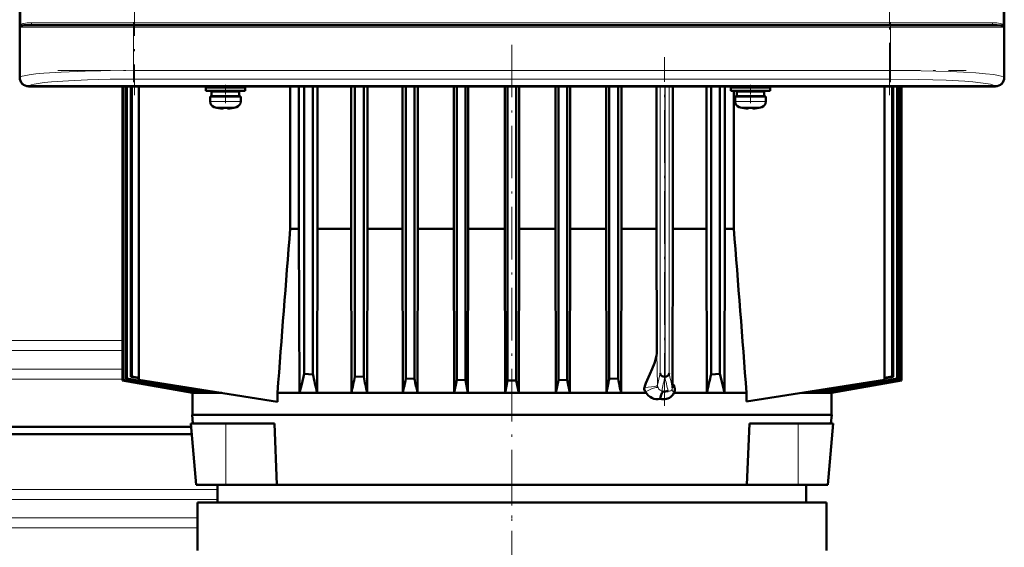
# Model space of a CAD drawing. Extents: x -1438 to 1837, y -1650 to 612.
# Tile 65 of 89: x 184 to 409, y 227 to 347. Entities that reach past the tile are written whole.
import ezdxf

# ---------------------------------------------------------------- set-up
doc = ezdxf.new("R2010")
doc.units = 0
doc.linetypes.add('DASHDOT', pattern=[18.5, 12, -3, 0.5, -3])

msp = doc.modelspace()

# ---------------------------------------------------------------- linework, layer by layer
at = {"color": 7, "linetype": 'DASHDOT', "lineweight": 18}
for p, q in [((210.49, 522.1), (210.49, 330.05)), ((383.09, 330.05), (383.09, 522.1)), ((400.35, 346.58), (193.23, 346.58)), ((193.03, 345.58), (400.56, 345.58)), ((296.78, 341.58), (296.78, 227.58)), ((331.62, 259.12), (331.62, 338.71)), ((193.03, 335.73), (400.56, 335.73)), ((296.79, 248.4), (296.79, 112.47))]:
    msp.add_line(p, q, dxfattribs=at)
at = {"color": 7, "lineweight": 50}
for p, q in [((184.32, 518.05), (184.32, 334.1)), ((409.26, 334.1), (409.26, 518.05)), ((409.29, 427.93), (409.29, 346.23)), ((184.29, 346.23), (184.29, 425.93)), ((184.32, 346.22), (184.29, 346.23)), ((184.3, 341.93), (184.3, 346.23)), ((187.38, 346.08), (210.49, 346.08)), ((383.09, 346.08), (210.49, 346.08)), ((406.21, 346.08), (383.09, 346.08)), ((409.29, 346.23), (409.26, 346.22)), ((409.29, 346.23), (409.29, 341.93)), ((184.29, 334.08), (184.29, 341.93)), ((184.29, 341.93), (184.32, 341.93)), ((409.26, 341.93), (409.29, 341.93)), ((409.29, 341.93), (409.29, 334.08)), ((194.14, 332.08), (186.29, 332.08)), ((407.27, 332.1), (186.31, 332.1)), ((194.15, 332.1), (194.14, 332.08)), ((198.44, 332.08), (194.14, 332.08)), ((198.44, 332.08), (198.44, 332.1)), ((296.14, 332.08), (198.44, 332.08)), ((207.78, 332.08), (207.78, 264.93)), ((207.78, 264.93), (207.78, 332.08)), ((207.97, 332.08), (207.97, 265.01)), ((208.05, 332.08), (208.05, 265.04)), ((208.61, 332.08), (208.61, 265.28)), ((208.76, 332.08), (208.76, 265.34)), ((209.7, 332.08), (209.7, 265.72)), ((209.94, 332.08), (209.94, 265.81)), ((211.53, 265.08), (211.53, 332.08)), ((231.29, 331.83), (226.79, 331.83)), ((226.79, 331.03), (226.79, 331.83)), ((231.29, 331.03), (226.79, 331.03)), ((231.29, 330.93), (228.14, 330.93)), ((228.14, 329.83), (228.14, 330.93)), ((229.29, 331.83), (229.29, 332.08)), ((229.29, 330.93), (229.29, 331.03)), ((231.29, 331.83), (235.79, 331.83)), ((231.29, 331.03), (235.79, 331.03)), ((234.44, 330.93), (231.29, 330.93)), ((233.29, 332.08), (233.29, 331.83)), ((233.29, 331.03), (233.29, 330.93)), ((234.44, 330.93), (234.44, 329.83)), ((235.79, 331.03), (235.79, 331.83)), ((246.09, 299.58), (246.09, 332.08)), ((248.11, 332.08), (248.11, 299.58)), ((249.28, 332.08), (249.28, 266.44)), ((251.28, 332.08), (251.28, 266.32)), ((252.34, 332.08), (252.34, 299.58)), ((260, 332.08), (260, 299.58)), ((260.91, 332.08), (260.91, 265.81)), ((262.91, 332.08), (262.91, 265.72)), ((263.75, 332.08), (263.75, 299.58)), ((271.78, 332.08), (271.78, 299.58)), ((272.53, 332.08), (272.53, 265.34)), ((274.53, 332.08), (274.53, 265.28)), ((275.25, 332.08), (275.25, 299.58)), ((283.49, 332.08), (283.49, 299.58)), ((284.16, 332.08), (284.16, 265.04)), ((286.16, 332.08), (286.16, 265.01)), ((286.8, 332.08), (286.8, 299.58)), ((295.15, 332.08), (295.15, 299.58)), ((295.78, 332.08), (295.78, 264.93)), ((296.15, 332.1), (296.14, 332.08)), ((300.44, 332.08), (296.14, 332.08)), ((297.78, 332.08), (297.78, 264.93)), ((298.41, 332.08), (298.41, 299.58)), ((300.44, 332.08), (300.44, 332.1)), ((395.14, 332.08), (300.44, 332.08)), ((306.76, 332.08), (306.76, 299.58)), ((307.41, 332.08), (307.41, 265.01)), ((309.41, 332.08), (309.41, 265.04)), ((310.07, 332.08), (310.07, 299.58)), ((318.32, 332.08), (318.32, 299.58)), ((319.03, 332.08), (319.03, 265.28)), ((321.03, 332.08), (321.03, 265.34)), ((321.79, 332.08), (321.79, 299.58)), ((329.81, 332.08), (329.81, 299.58)), ((333.57, 332.08), (333.57, 299.58)), ((341.23, 332.08), (341.23, 299.58)), ((342.28, 332.08), (342.28, 266.32)), ((344.28, 332.08), (344.28, 266.44)), ((345.45, 332.08), (345.45, 299.58)), ((351.29, 331.83), (346.79, 331.83)), ((346.79, 331.03), (346.79, 331.83)), ((351.29, 331.03), (346.79, 331.03)), ((347.48, 332.08), (347.48, 331.83)), ((347.48, 331.03), (347.48, 299.58)), ((351.29, 330.93), (348.14, 330.93)), ((348.14, 329.83), (348.14, 330.93)), ((349.29, 331.83), (349.29, 332.08)), ((349.29, 330.93), (349.29, 331.03)), ((355.79, 331.83), (351.29, 331.83)), ((355.79, 331.03), (351.29, 331.03)), ((354.44, 330.93), (351.29, 330.93)), ((353.29, 332.08), (353.29, 331.83)), ((353.29, 331.03), (353.29, 330.93)), ((354.44, 330.93), (354.44, 329.83)), ((355.79, 331.03), (355.79, 331.83)), ((381.95, 265.08), (381.95, 332.08)), ((383.63, 332.08), (383.63, 265.81)), ((383.86, 332.08), (383.86, 265.72)), ((384.8, 332.08), (384.8, 265.34)), ((384.96, 332.08), (384.96, 265.28)), ((385.52, 332.08), (385.52, 265.04)), ((385.59, 332.08), (385.59, 265.01)), ((385.78, 332.08), (385.78, 264.93)), ((385.78, 332.08), (385.78, 264.93)), ((395.15, 332.1), (395.14, 332.08)), ((399.44, 332.08), (395.14, 332.08)), ((399.44, 332.08), (399.44, 332.1)), ((407.29, 332.08), (399.44, 332.08)), ((227.79, 329.73), (231.29, 329.73)), ((227.79, 328.6), (227.79, 329.73)), ((231.29, 329.83), (228.14, 329.83)), ((229.29, 329.73), (229.29, 329.83)), ((234.44, 329.83), (231.29, 329.83)), ((234.79, 329.73), (231.29, 329.73)), ((233.29, 329.83), (233.29, 329.73)), ((234.79, 328.6), (234.79, 329.73)), ((347.79, 329.73), (351.29, 329.73)), ((347.79, 328.6), (347.79, 329.73)), ((351.29, 329.83), (348.14, 329.83)), ((349.29, 329.73), (349.29, 329.83)), ((354.44, 329.83), (351.29, 329.83)), ((354.79, 329.73), (351.29, 329.73)), ((353.29, 329.83), (353.29, 329.73)), ((354.79, 328.6), (354.79, 329.73)), ((229.36, 327.19), (229.37, 327.2)), ((230.79, 327.2), (230.79, 327.05)), ((231.79, 327.2), (231.79, 327.05)), ((233.21, 327.2), (233.22, 327.19)), ((349.36, 327.19), (349.37, 327.2)), ((350.79, 327.2), (350.79, 327.05)), ((351.79, 327.2), (351.79, 327.05)), ((353.21, 327.2), (353.22, 327.19)), ((246.09, 299.58), (248.11, 299.58)), ((248.21, 262.11), (248.11, 299.58)), ((252.34, 299.58), (252.25, 262.11)), ((252.34, 299.58), (260, 299.58)), ((260, 299.58), (260.08, 262.11)), ((263.75, 299.58), (263.68, 262.11)), ((263.75, 299.58), (271.78, 299.58)), ((271.78, 299.58), (271.85, 262.11)), ((275.25, 299.58), (275.18, 262.11)), ((275.25, 299.58), (283.49, 299.58)), ((283.49, 299.58), (283.57, 262.11)), ((286.8, 299.58), (286.73, 262.11)), ((286.8, 299.58), (295.15, 299.58)), ((295.15, 299.58), (295.22, 262.11)), ((298.41, 299.58), (298.34, 262.11)), ((298.41, 299.58), (306.76, 299.58)), ((306.76, 299.58), (306.83, 262.11)), ((310.07, 299.58), (310, 262.11)), ((310.07, 299.58), (318.32, 299.58)), ((318.32, 299.58), (318.39, 262.11)), ((321.79, 299.58), (321.71, 262.11)), ((321.79, 299.58), (329.81, 299.58)), ((329.81, 299.58), (329.87, 271.62)), ((333.57, 299.58), (333.49, 264.1)), ((333.57, 299.58), (341.23, 299.58)), ((341.23, 299.58), (341.32, 262.11)), ((345.45, 299.58), (345.36, 262.11)), ((345.45, 299.58), (347.48, 299.58)), ((209.94, 265.81), (209.7, 265.72)), ((209.7, 265.72), (211.53, 265.41)), ((209.94, 265.81), (211.53, 265.55)), ((249.28, 266.44), (251.28, 266.32)), ((260.91, 265.81), (262.91, 265.72)), ((331.72, 265.76), (331.71, 265.76)), ((331.72, 265.76), (331.74, 265.77)), ((331.8, 265.77), (331.74, 265.77)), ((342.28, 266.32), (344.28, 266.44)), ((383.63, 265.81), (381.95, 265.54)), ((383.86, 265.72), (381.95, 265.4)), ((383.63, 265.81), (383.86, 265.72)), ((207.78, 264.93), (207.78, 264.93)), ((207.78, 264.93), (223.8, 262.11)), ((223.78, 262.11), (207.78, 264.93)), ((208.05, 265.04), (207.97, 265.01)), ((207.97, 265.01), (224.48, 262.11)), ((208.76, 265.34), (208.61, 265.28)), ((243.18, 260.06), (211.53, 265.08)), ((272.53, 265.34), (274.53, 265.28)), ((283.57, 262.11), (284.16, 265.04)), ((284.16, 265.04), (286.16, 265.01)), ((286.73, 262.11), (286.16, 265.01)), ((295.22, 262.11), (295.78, 264.93)), ((297.78, 264.93), (295.78, 264.93)), ((298.34, 262.11), (297.78, 264.93)), ((306.83, 262.11), (307.41, 265.01)), ((307.41, 265.01), (309.41, 265.04)), ((310, 262.11), (309.41, 265.04)), ((321.03, 265.34), (319.03, 265.28)), ((350.38, 260.08), (381.95, 265.08)), ((385.59, 265.01), (369.09, 262.11)), ((385.78, 264.93), (369.76, 262.11)), ((369.78, 262.11), (385.78, 264.93)), ((384.8, 265.34), (384.96, 265.28)), ((385.52, 265.04), (385.59, 265.01)), ((385.78, 264.93), (385.78, 264.93)), ((223.78, 262.11), (223.8, 262.11)), ((223.78, 262.11), (223.78, 262.08)), ((223.78, 262.08), (230.47, 262.08)), ((223.78, 262.08), (223.78, 257.08)), ((223.81, 262.23), (223.8, 262.11)), ((224.48, 262.11), (224.99, 262.11)), ((225.01, 262.46), (224.99, 262.11)), ((227.06, 262.11), (228.17, 262.11)), ((228.19, 262.44), (228.17, 262.11)), ((243.18, 262.08), (327.44, 262.08)), ((243.18, 260.06), (243.18, 262.08)), ((248.21, 262.11), (252.25, 262.11)), ((260.08, 262.11), (263.68, 262.11)), ((271.85, 262.11), (275.18, 262.11)), ((283.57, 262.11), (286.73, 262.11)), ((295.22, 262.11), (298.34, 262.11)), ((306.83, 262.11), (310, 262.11)), ((318.39, 262.11), (321.71, 262.11)), ((331.14, 262.44), (331.03, 262.51)), ((333.8, 262.08), (350.38, 262.08)), ((341.32, 262.11), (345.36, 262.11)), ((350.38, 262.08), (350.38, 260.08)), ((363.01, 262.08), (369.78, 262.08)), ((365.37, 262.45), (365.39, 262.11)), ((365.39, 262.11), (366.51, 262.11)), ((368.56, 262.46), (368.57, 262.11)), ((368.57, 262.11), (369.09, 262.11)), ((369.76, 262.23), (369.76, 262.11)), ((369.78, 262.11), (369.76, 262.11)), ((369.78, 262.11), (369.78, 262.08)), ((369.78, 262.08), (369.78, 257.08)), ((296.78, 257.08), (223.71, 257.08)), ((223.88, 255.08), (223.71, 257.08)), ((369.86, 257.08), (296.78, 257.08)), ((369.68, 255.08), (369.86, 257.08)), ((136.79, 254.32), (223.47, 254.32)), ((223.41, 255.08), (231.41, 255.08)), ((224.63, 241.08), (223.41, 255.08)), ((231.41, 255.08), (242.54, 255.08)), ((242.54, 255.08), (243.08, 241.08)), ((350.48, 241.08), (351.03, 255.08)), ((351.03, 255.08), (362.16, 255.08)), ((362.16, 255.08), (367.92, 255.08)), ((367.92, 255.08), (370.16, 255.08)), ((368.93, 241.08), (370.16, 255.08)), ((368.93, 241.08), (370.16, 255.08)), ((223.62, 252.63), (136.79, 252.63)), ((224.63, 241.08), (226.31, 241.08)), ((226.31, 241.08), (231.41, 241.08)), ((229.52, 241.08), (229.52, 237.08)), ((231.41, 241.08), (243.08, 241.08)), ((243.08, 241.08), (296.78, 241.08)), ((296.78, 241.08), (350.48, 241.08)), ((350.48, 241.08), (362.16, 241.08)), ((362.16, 241.08), (367.28, 241.08)), ((364.04, 237.08), (364.04, 241.08)), ((367.28, 241.08), (368.93, 241.08)), ((296.79, 237.08), (224.89, 237.08)), ((224.89, 237.08), (224.89, 226.08)), ((364.04, 237.08), (229.52, 237.08)), ((296.79, 237.08), (368.69, 237.08)), ((368.69, 237.08), (368.69, 226.08))]:
    msp.add_line(p, q, dxfattribs=at)
at = {"color": 7, "lineweight": 18}
for p, q in [((184.56, 506.1), (184.56, 346.06)), ((210.49, 505.58), (210.49, 346.58)), ((409.02, 346.06), (409.02, 506.1)), ((383.09, 346.58), (383.09, 354.08)), ((210.49, 346.58), (186.92, 346.58)), ((210.49, 346.58), (383.09, 346.58)), ((210.49, 346.58), (210.49, 346.08)), ((406.66, 346.58), (383.09, 346.58)), ((383.09, 346.58), (383.09, 346.08)), ((184.38, 345.58), (192.61, 345.58)), ((184.38, 334.16), (184.38, 345.58)), ((192.61, 345.58), (210.32, 345.58)), ((210.32, 345.58), (210.32, 346.08)), ((383.26, 345.58), (210.32, 345.58)), ((210.32, 345.58), (210.32, 335.73)), ((383.26, 346.08), (383.26, 345.58)), ((383.26, 345.58), (383.26, 335.73)), ((383.26, 345.58), (409.2, 345.58)), ((409.2, 345.58), (409.2, 334.16)), ((210.32, 335.73), (383.26, 335.73)), ((210.32, 333.73), (210.32, 335.73)), ((383.26, 335.73), (383.26, 333.73)), ((184.32, 334.1), (184.38, 334.16)), ((383.26, 333.73), (210.32, 333.73)), ((409.2, 334.16), (409.26, 334.1)), ((186.38, 332.17), (186.31, 332.1)), ((330.62, 332.08), (330.62, 266.61)), ((331.74, 265.77), (331.74, 332.08)), ((331.8, 265.77), (331.8, 332.08)), ((332.69, 332.08), (332.69, 266.61)), ((407.27, 332.1), (407.2, 332.17)), ((231.29, 328.6), (227.79, 328.6)), ((231.32, 328.6), (231.29, 328.6)), ((231.32, 328.6), (234.79, 328.6)), ((351.29, 328.6), (347.79, 328.6)), ((351.32, 328.6), (351.29, 328.6)), ((351.32, 328.6), (354.79, 328.6)), ((231.29, 327.35), (228.72, 327.35)), ((231.31, 327.35), (231.29, 327.35)), ((233.86, 327.35), (231.31, 327.35)), ((351.29, 327.35), (348.72, 327.35)), ((351.31, 327.35), (351.29, 327.35)), ((353.86, 327.35), (351.31, 327.35)), ((136.79, 274.01), (207.78, 274.01)), ((207.78, 271.73), (136.79, 271.73)), ((329.89, 271.15), (329.87, 271.62)), ((136.79, 267.52), (207.78, 267.52)), ((207.78, 265.25), (136.79, 265.25)), ((231.41, 241.08), (231.41, 255.08)), ((362.16, 241.08), (362.16, 255.08)), ((136.79, 240.01), (229.52, 240.01)), ((136.79, 237.73), (229.52, 237.73)), ((136.79, 233.52), (224.89, 233.52)), ((224.89, 231.25), (136.79, 231.25))]:
    msp.add_line(p, q, dxfattribs=at)
at = {"color": 7, "linetype": 'DASHDOT', "lineweight": 18, "ltscale": 0.34239}
for p, q in [((210.32, 346.72), (210.32, 333.02)), ((383.26, 346.72), (383.26, 333.02))]:
    msp.add_line(p, q, dxfattribs=at)
at = {"color": 7, "linetype": 'DASHDOT', "lineweight": 18, "ltscale": 0.104369}
for p, q in [((231.29, 328.25), (231.29, 332.42)), ((351.29, 328.25), (351.29, 332.42))]:
    msp.add_line(p, q, dxfattribs=at)
at = {"color": 7, "linetype": 'DASHDOT', "lineweight": 18, "ltscale": 0.000941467}
for p, q in [((230.29, 327.05), (230.29, 327.01)), ((350.29, 327.05), (350.29, 327.01))]:
    msp.add_line(p, q, dxfattribs=at)
at = {"color": 7, "linetype": 'DASHDOT', "lineweight": 18, "ltscale": 0.000794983}
for p, q in [((232.29, 327.05), (232.29, 327.02)), ((352.29, 327.05), (352.29, 327.02))]:
    msp.add_line(p, q, dxfattribs=at)
at = {"color": 7, "lineweight": 18}
for points in [[(185.17, 346.45), (185.64, 346.53), (186.02, 346.56), (186.92, 346.58)], [(406.66, 346.58), (407.56, 346.56), (407.94, 346.53), (408.41, 346.45)], [(184.74, 346.28), (185.02, 346.41), (185.17, 346.45)], [(408.41, 346.45), (408.63, 346.39), (408.84, 346.28)], [(184.38, 334.16), (184.57, 334.28), (184.86, 334.39), (185.28, 334.5), (186.42, 334.71), (187.95, 334.9), (189.8, 335.08), (193.8, 335.34), (199.29, 335.57), (202.87, 335.65), (210.32, 335.73)], [(383.26, 335.73), (390.29, 335.66), (393.68, 335.58), (396.94, 335.47), (399.98, 335.33), (402.75, 335.16), (405.02, 334.97), (406.88, 334.75), (407.86, 334.59), (408.59, 334.43), (409.07, 334.25), (409.2, 334.16)], [(210.32, 333.73), (204.98, 333.69), (199.8, 333.56), (195.45, 333.37), (191.57, 333.1), (189.91, 332.93), (188.49, 332.75), (187.59, 332.59), (186.91, 332.42), (186.5, 332.25), (186.38, 332.17)], [(407.2, 332.17), (406.99, 332.31), (406.62, 332.44), (406.1, 332.57), (405.09, 332.75), (403.82, 332.92), (402.13, 333.09), (400.24, 333.24), (396, 333.47), (392.95, 333.59), (389.77, 333.67), (383.26, 333.73)], [(330.03, 263.87), (329.99, 267.43), (329.89, 271.15)], [(327.04, 263.35), (327.87, 263.37), (328.66, 263.44), (329.41, 263.56), (329.7, 263.64), (329.96, 263.77), (330.02, 263.84), (330.03, 263.87)], [(330.17, 263.29), (330.37, 262.96), (330.63, 262.7), (330.93, 262.54), (331.03, 262.51)], [(332.46, 262.51), (332.77, 262.48), (333.06, 262.56), (333.23, 262.68), (333.36, 262.87)]]:
    msp.add_lwpolyline(points, dxfattribs=at)
at = {"color": 7, "lineweight": 50}
for points in [[(184.62, 345.82), (184.8, 345.91), (184.95, 345.95), (185.33, 346.02), (186.21, 346.06), (187.38, 346.08)], [(406.21, 346.08), (407.67, 346.05), (408.46, 345.99), (408.65, 345.95), (408.96, 345.82)], [(230.79, 327.05), (230.79, 327.04), (230.79, 327.04), (230.78, 327.04), (230.76, 327.03), (230.7, 327.02), (230.29, 327.05)], [(231.79, 327.05), (231.79, 327.04), (231.8, 327.04), (231.81, 327.03), (231.84, 327.03)], [(231.79, 327.05), (231.79, 327.04), (231.8, 327.04), (231.8, 327.04), (231.82, 327.03), (231.87, 327.03), (232.02, 327.03), (232.29, 327.05)], [(350.79, 327.05), (350.79, 327.04), (350.79, 327.04), (350.78, 327.04), (350.76, 327.03), (350.7, 327.02), (350.29, 327.05)], [(351.79, 327.05), (351.79, 327.04), (351.8, 327.04), (351.81, 327.03), (351.84, 327.03)], [(351.79, 327.05), (351.79, 327.04), (351.8, 327.04), (351.8, 327.04), (351.82, 327.03), (351.87, 327.03), (352.02, 327.03), (352.29, 327.05)], [(329.56, 269.6), (329.78, 270.6), (329.85, 271.11), (329.87, 271.62)], [(327.04, 263.34), (327.19, 263.84), (327.37, 264.34), (327.65, 265), (328.27, 266.33), (328.84, 267.59), (329.35, 268.9), (329.56, 269.6)], [(249.28, 266.44), (248.73, 264.11), (248.21, 262.11)], [(331.71, 265.76), (331.33, 265.81), (331.08, 265.91), (330.88, 266.07)], [(331.8, 265.77), (332.1, 265.85), (332.29, 265.96), (332.45, 266.09), (332.6, 266.29), (332.69, 266.61)], [(345.36, 262.11), (345.01, 263.44), (344.28, 266.44)], [(327.27, 262.3), (327.11, 262.58), (327.02, 262.9), (327.01, 263.12), (327.04, 263.34)], [(333.88, 262.22), (334.01, 262.61), (334.03, 263.04), (333.92, 263.45), (333.73, 263.81), (333.49, 264.1)], [(330.66, 260.72), (330.19, 260.64), (329.71, 260.65), (329.23, 260.74), (328.77, 260.92), (328.34, 261.16), (327.94, 261.48), (327.68, 261.76), (327.44, 262.08)], [(330.66, 260.72), (330.83, 261.42), (331.06, 262), (331.29, 262.36)], [(333.8, 262.08), (333.6, 261.74), (333.35, 261.44), (333.06, 261.19), (332.75, 260.98), (332.41, 260.83), (332.07, 260.72), (331.72, 260.66), (331.37, 260.64), (331.02, 260.66), (330.66, 260.72)]]:
    msp.add_lwpolyline(points, dxfattribs=at)
at = {"color": 7, "lineweight": 18}
for centre, radius, start, end in [((187.45, 346.57), 0.528, 179.529, 221.481), ((406.13, 346.57), 0.528, 318.5121, 0.4702), ((198.79, 340.62), 15.24, 159.0795, 161.0013), ((185.27, 344.92), 1.11, 125.9527, 143.6664), ((185, 345.89), 0.472, 123.3932, 158.8378), ((185.05, 346.06), 0.492, 180.7849, 210.1357), ((187.38, 346.51), 0.433, 221.3324, 269.3679), ((406.2, 346.51), 0.433, 270.6333, 318.6759), ((408.58, 345.89), 0.471, 21.142, 56.6442), ((408.53, 346.06), 0.492, 329.8595, 359.2108), ((408.31, 344.92), 1.11, 36.3331, 54.0477), ((394.79, 340.62), 15.24, 18.9987, 20.9205), ((-112.85, 359.89), 453.17, 347.7664, 348.1212), ((-232.37, 382.26), 575.98, 348.00073, 348.33108), ((559.82, 315.89), 233.54, 192.3945, 193.2124), ((588.35, 321.77), 261.54, 192.1752, 192.9348), ((331.49, 263.91), 1.46, 181.7849, 205.0345), ((332.58, 263.22), 0.86, 335.7043, 0.381)]:
    msp.add_arc(centre, radius, start, end, dxfattribs=at)
at = {"color": 7, "lineweight": 50}
for centre, radius, start, end in [((229.09, 328.6), 1.3, 180, 253.3985), ((233.49, 328.6), 1.3, 286.6016, 360), ((349.09, 328.6), 1.3, 180, 253.3985), ((353.49, 328.6), 1.3, 286.6016, 360), ((231.29, 335.98), 9, 253.3985, 257.6222), ((231.29, 335.98), 8.99, 257.6503, 263.6107), ((231.29, 335.98), 8.99, 257.6503, 263.6107), ((230.75, 331.06), 4.04, 263.5178, 266.839), ((231.29, 337.09), 9.9, 267.106, 269.9999), ((231.29, 337.09), 9.9, 267.106, 269.9999), ((231.29, 337.09), 9.9, 269.9998, 272.8943), ((231.29, 337.09), 9.9, 269.9998, 272.8943), ((231.87, 330.6), 3.58, 272.1824, 275.7456), ((231.29, 335.98), 8.99, 276.3897, 282.3492), ((231.29, 335.98), 8.99, 276.3893, 282.3497), ((231.29, 335.98), 9, 282.3778, 286.6016), ((351.29, 335.98), 9, 253.3985, 257.6222), ((351.29, 335.98), 8.99, 257.6503, 263.6107), ((351.29, 335.98), 8.99, 257.6503, 263.6107), ((350.75, 331.06), 4.04, 263.5178, 266.839), ((351.29, 337.09), 9.9, 267.106, 269.9999), ((351.29, 337.09), 9.9, 267.106, 269.9999), ((351.29, 337.09), 9.9, 269.9998, 272.8943), ((351.29, 337.09), 9.9, 269.9998, 272.8943), ((351.87, 330.6), 3.58, 272.1824, 275.7456), ((351.29, 335.98), 8.99, 276.3897, 282.3492), ((351.29, 335.98), 8.99, 276.3893, 282.3497), ((351.29, 335.98), 9, 282.3778, 286.6016), ((15918.05, -933.91), 15720.42, 175.499716, 175.636798), ((-15330.95, -934.31), 15726.91, 4.362838, 4.499866), ((448.27, 309.29), 201.61, 192.3044, 193.5322), ((20.44, 317.77), 246.02, 346.9245, 347.8069), ((703.86, 357.89), 450.48, 191.8063, 192.275), ((331.43, 266.66), 0.809, 183.5189, 227.1851), ((145.27, 309.29), 201.64, 346.4678, 347.6955), ((2383.4, 12783.08), 12705.64, 260.141746, 260.219283), ((1692.9, 8864.74), 8726.62, 260.207104, 260.32998), ((924.81, 4511.47), 4306.08, 260.42794, 260.68973), ((-295.59, 382.96), 580.17, 347.97748, 348.3031), ((1531.26, 519.52), 1282.19, 191.43712, 191.58137), ((-935.51, 519.08), 1279.96, 348.41845, 348.56296), ((889.15, 382.96), 580.16, 191.69684, 192.02245), ((314.52, 264.73), 18.98, 355.4591, 358.0995), ((-331.19, 4511.13), 4305.74, 279.31026, 279.57206), ((-1099.33, 8864.74), 8726.62, 279.670022, 279.792897), ((-1789.64, 12781.98), 12704.53, 279.780719, 279.858262), ((330.43, 264.56), 3.88, 215.556, 219.7905), ((332.13, 264), 1.84, 237.465, 242.7674), ((321.84, 338.1), 76.33, 277.1119, 278.0027), ((331.57, 263.42), 2.61, 328.9401, 332.6266)]:
    msp.add_arc(centre, radius, start, end, dxfattribs=at)
for centre, major_axis, ratio, start_param, end_param in [((186.29, 334.08), (1.41, -1.41), 0.999973, 3.927005, 5.497773), ((186.32, 334.11), (1.42, 1.42), 0.995146, 2.358627, 3.924558), ((407.26, 334.11), (1.42, -1.42), 0.995146, 5.50022, 7.06615), ((407.29, 334.08), (1.41, 1.41), 0.999973, 3.927005, 5.497773)]:
    msp.add_ellipse(centre, major_axis=major_axis, ratio=ratio, start_param=start_param, end_param=end_param, dxfattribs=at)
at = {"color": 7, "lineweight": 18}
for centre, major_axis, ratio, start_param, end_param in [((186.38, 334.16), (-1.41, 1.41), 0.995146, 0.787831, 2.353761), ((407.2, 334.16), (-1.41, -1.41), 0.995146, 0.787831, 2.353761), ((327.61, 261.76), (2.61, 1.48), 0.214501, 0.114809, 1.581665), ((336.13, 261.76), (2.76, -1.17), 0.231178, 3.232552, 3.860714)]:
    msp.add_ellipse(centre, major_axis=major_axis, ratio=ratio, start_param=start_param, end_param=end_param, dxfattribs=at)

doc.saveas('drawing.dxf')
